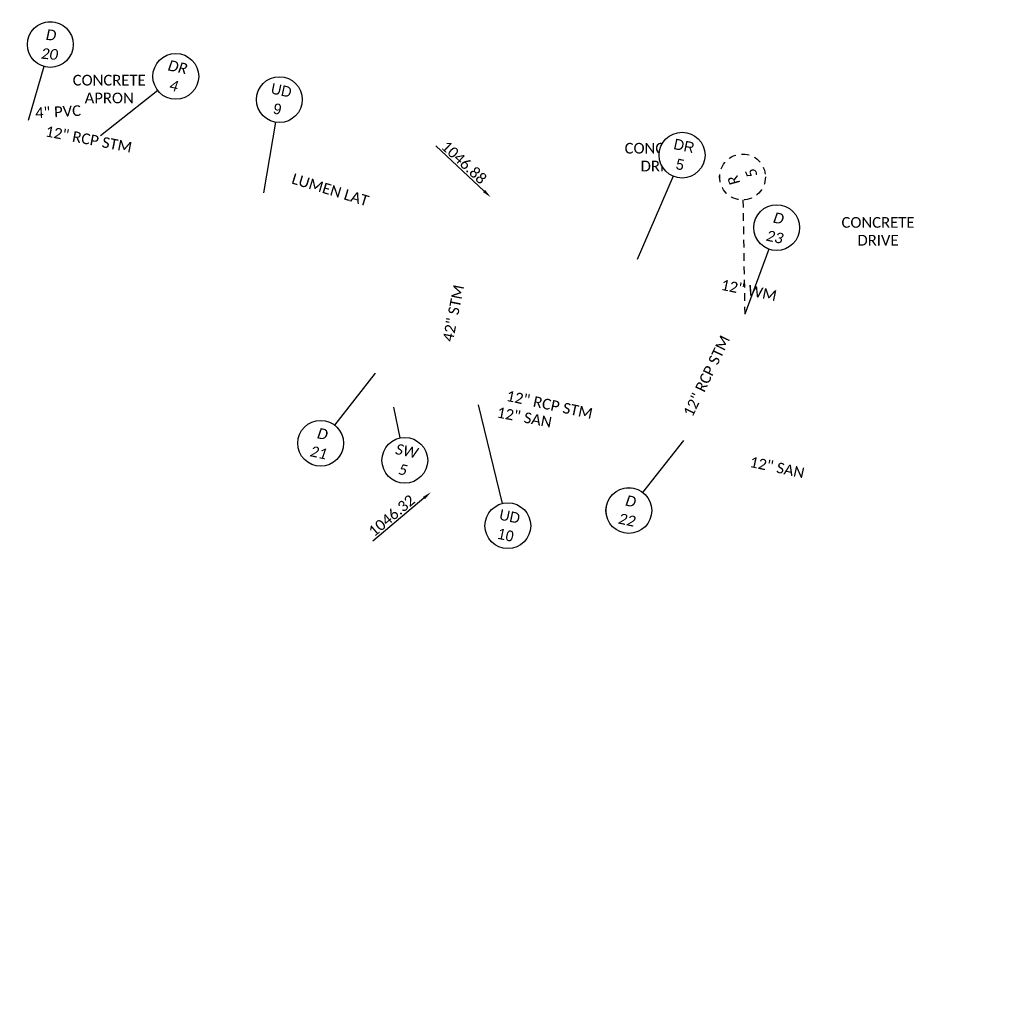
# Model space of a CAD drawing. Header units: feet. Extents: x 2244491 to 2246839, y 594397 to 597597.
# Tile 112 of 115: x 2246340 to 2246594, y 596008 to 596266. Entities that reach past the tile are written whole.
import ezdxf
from ezdxf import colors
from ezdxf.entities.mleader import LeaderData, LeaderLine
from ezdxf.enums import TextEntityAlignment as Align
from ezdxf.math import Vec2, Vec3

# ---------------------------------------------------------------- set-up
doc = ezdxf.new("R2010")
doc.units = ezdxf.units.FT
doc.header["$MEASUREMENT"] = 0
doc.linetypes.add('CONN', pattern=[0.175, 0.1, -0.075])
for name, color, linetype in [('DR_X_Text', 7, 'Continuous'), ('PV_X_Text', 7, 'Continuous'), ('TX_P_20', 7, 'Continuous'), ('UT_X_Cable_TV_Text', 7, 'Continuous'), ('UT_X_Sanitary_Text', 7, 'Continuous'), ('UT_X_Water_Text', 7, 'Continuous')]:
    doc.layers.add(name, color=color, linetype=linetype)
doc.styles.add('P_Slanted_Normal', font='calibrii.ttf', dxfattribs={"height": 0.14})
doc.styles.add('Slanted-Normal', font='font31.shx', dxfattribs={"height": 0.14})
doc.styles.add('X_Straight_Normal', font='calibril.ttf', dxfattribs={"height": 0.14})

# ---------------------------------------------------------------- blocks, each defined once
blk = doc.blocks.new('*U1078')
blk.add_wipeout([(-0.298, 0.023), (-0.295, 0.045), (-0.291, 0.07), (-0.285, 0.091), (-0.277, 0.112), (-0.268, 0.133), (-0.257, 0.153), (-0.245, 0.172), (-0.234, 0.186), (-0.221, 0.202), (-0.206, 0.217), (-0.188, 0.233), (-0.172, 0.245), (-0.158, 0.254), (-0.142, 0.263), (-0.124, 0.272), (-0.105, 0.28), (-0.084, 0.287), (-0.058, 0.293), (-0.036, 0.297), (-0.012, 0.299), (0, 0.299), (0.022, 0.298), (0.043, 0.296), (0.069, 0.291), (0.09, 0.285), (0.111, 0.278), (0.135, 0.266), (0.153, 0.256), (0.17, 0.246), (0.187, 0.233), (0.203, 0.219), (0.217, 0.205), (0.23, 0.191), (0.24, 0.178), (0.253, 0.159), (0.264, 0.141), (0.273, 0.122), (0.281, 0.103), (0.286, 0.086), (0.291, 0.068), (0.294, 0.053), (0.297, 0.037), (0.298, 0.018), (0.299, 0), (0.298, -0.02), (0.296, -0.04), (0.293, -0.059), (0.289, -0.076), (0.284, -0.093), (0.278, -0.109), (0.272, -0.123), (0.263, -0.141), (0.254, -0.157), (0.245, -0.171), (0.232, -0.188), (0.22, -0.202), (0.211, -0.211), (0.198, -0.224), (0.188, -0.232), (0.172, -0.244), (0.151, -0.258), (0.129, -0.27), (0.112, -0.277), (0.094, -0.284), (0.07, -0.291), (0.057, -0.293), (0.038, -0.296), (0.025, -0.298), (0.011, -0.299), (0, -0.299), (-0.006, -0.299), (-0.018, -0.298), (-0.028, -0.298), (-0.04, -0.296), (-0.052, -0.294), (-0.064, -0.292), (-0.077, -0.289), (-0.092, -0.284), (-0.115, -0.276), (-0.135, -0.267), (-0.15, -0.258), (-0.168, -0.247), (-0.182, -0.237), (-0.199, -0.223), (-0.218, -0.204), (-0.232, -0.189), (-0.246, -0.17), (-0.255, -0.155), (-0.266, -0.137), (-0.275, -0.118), (-0.283, -0.097), (-0.29, -0.074), (-0.294, -0.054), (-0.297, -0.033), (-0.299, -0.015), (-0.299, 0)])
at = {"flags": 128}
blk.add_lwpolyline([(-0.192, -0.231), (-0.803, -0.966)], dxfattribs=at)
blk.add_circle((0, 0), 0.3)
at = {"style": 'Slanted-Normal', "flags": 8}
for tag, p in [('ITEMTYPE', (0, 0.125)), ('ITEMNUMBER', (0, -0.125))]:
    blk.add_attdef(tag, text='', height=0.14, dxfattribs=at).set_placement(p, align=Align.MIDDLE_CENTER)
blk = doc.blocks.new('*U1058')
blk.add_wipeout([(-0.298, 0.023), (-0.295, 0.045), (-0.291, 0.07), (-0.285, 0.091), (-0.277, 0.112), (-0.268, 0.133), (-0.257, 0.153), (-0.245, 0.172), (-0.234, 0.186), (-0.221, 0.202), (-0.206, 0.217), (-0.188, 0.233), (-0.172, 0.245), (-0.158, 0.254), (-0.142, 0.263), (-0.124, 0.272), (-0.105, 0.28), (-0.084, 0.287), (-0.058, 0.293), (-0.036, 0.297), (-0.012, 0.299), (0, 0.299), (0.022, 0.298), (0.043, 0.296), (0.069, 0.291), (0.09, 0.285), (0.111, 0.278), (0.135, 0.266), (0.153, 0.256), (0.17, 0.246), (0.187, 0.233), (0.203, 0.219), (0.217, 0.205), (0.23, 0.191), (0.24, 0.178), (0.253, 0.159), (0.264, 0.141), (0.273, 0.122), (0.281, 0.103), (0.286, 0.086), (0.291, 0.068), (0.294, 0.053), (0.297, 0.037), (0.298, 0.018), (0.299, 0), (0.298, -0.02), (0.296, -0.04), (0.293, -0.059), (0.289, -0.076), (0.284, -0.093), (0.278, -0.109), (0.272, -0.123), (0.263, -0.141), (0.254, -0.157), (0.245, -0.171), (0.232, -0.188), (0.22, -0.202), (0.211, -0.211), (0.198, -0.224), (0.188, -0.232), (0.172, -0.244), (0.151, -0.258), (0.129, -0.27), (0.112, -0.277), (0.094, -0.284), (0.07, -0.291), (0.057, -0.293), (0.038, -0.296), (0.025, -0.298), (0.011, -0.299), (0, -0.299), (-0.006, -0.299), (-0.018, -0.298), (-0.028, -0.298), (-0.04, -0.296), (-0.052, -0.294), (-0.064, -0.292), (-0.077, -0.289), (-0.092, -0.284), (-0.115, -0.276), (-0.135, -0.267), (-0.15, -0.258), (-0.168, -0.247), (-0.182, -0.237), (-0.199, -0.223), (-0.218, -0.204), (-0.232, -0.189), (-0.246, -0.17), (-0.255, -0.155), (-0.266, -0.137), (-0.275, -0.118), (-0.283, -0.097), (-0.29, -0.074), (-0.294, -0.054), (-0.297, -0.033), (-0.299, -0.015), (-0.299, 0)])
at = {"flags": 128}
blk.add_lwpolyline([(-0.12, 0.275), (-0.284, 0.65)], dxfattribs=at)
blk.add_circle((0, 0), 0.3)
at = {"style": 'Slanted-Normal', "flags": 8}
for tag, p in [('ITEMTYPE', (0, 0.125)), ('ITEMNUMBER', (0, -0.125))]:
    blk.add_attdef(tag, text='', height=0.14, dxfattribs=at).set_placement(p, align=Align.MIDDLE_CENTER)
blk = doc.blocks.new('*U1111')
blk.add_wipeout([(-0.298, 0.023), (-0.295, 0.045), (-0.291, 0.07), (-0.285, 0.091), (-0.277, 0.112), (-0.268, 0.133), (-0.257, 0.153), (-0.245, 0.172), (-0.234, 0.186), (-0.221, 0.202), (-0.206, 0.217), (-0.188, 0.233), (-0.172, 0.245), (-0.158, 0.254), (-0.142, 0.263), (-0.124, 0.272), (-0.105, 0.28), (-0.084, 0.287), (-0.058, 0.293), (-0.036, 0.297), (-0.012, 0.299), (0, 0.299), (0.022, 0.298), (0.043, 0.296), (0.069, 0.291), (0.09, 0.285), (0.111, 0.278), (0.135, 0.266), (0.153, 0.256), (0.17, 0.246), (0.187, 0.233), (0.203, 0.219), (0.217, 0.205), (0.23, 0.191), (0.24, 0.178), (0.253, 0.159), (0.264, 0.141), (0.273, 0.122), (0.281, 0.103), (0.286, 0.086), (0.291, 0.068), (0.294, 0.053), (0.297, 0.037), (0.298, 0.018), (0.299, 0), (0.298, -0.02), (0.296, -0.04), (0.293, -0.059), (0.289, -0.076), (0.284, -0.093), (0.278, -0.109), (0.272, -0.123), (0.263, -0.141), (0.254, -0.157), (0.245, -0.171), (0.232, -0.188), (0.22, -0.202), (0.211, -0.211), (0.198, -0.224), (0.188, -0.232), (0.172, -0.244), (0.151, -0.258), (0.129, -0.27), (0.112, -0.277), (0.094, -0.284), (0.07, -0.291), (0.057, -0.293), (0.038, -0.296), (0.025, -0.298), (0.011, -0.299), (0, -0.299), (-0.006, -0.299), (-0.018, -0.298), (-0.028, -0.298), (-0.04, -0.296), (-0.052, -0.294), (-0.064, -0.292), (-0.077, -0.289), (-0.092, -0.284), (-0.115, -0.276), (-0.135, -0.267), (-0.15, -0.258), (-0.168, -0.247), (-0.182, -0.237), (-0.199, -0.223), (-0.218, -0.204), (-0.232, -0.189), (-0.246, -0.17), (-0.255, -0.155), (-0.266, -0.137), (-0.275, -0.118), (-0.283, -0.097), (-0.29, -0.074), (-0.294, -0.054), (-0.297, -0.033), (-0.299, -0.015), (-0.299, 0)])
at = {"flags": 128}
blk.add_lwpolyline([(-0.058, -0.294), (-0.202, -1.018)], dxfattribs=at)
blk.add_circle((0, 0), 0.3)
at = {"style": 'Slanted-Normal', "flags": 8}
for tag, p in [('ITEMTYPE', (0, 0.125)), ('ITEMNUMBER', (0, -0.125))]:
    blk.add_attdef(tag, text='', height=0.14, dxfattribs=at).set_placement(p, align=Align.MIDDLE_CENTER)
blk = doc.blocks.new('*U1112')
blk.add_wipeout([(-0.298, 0.023), (-0.295, 0.045), (-0.291, 0.07), (-0.285, 0.091), (-0.277, 0.112), (-0.268, 0.133), (-0.257, 0.153), (-0.245, 0.172), (-0.234, 0.186), (-0.221, 0.202), (-0.206, 0.217), (-0.188, 0.233), (-0.172, 0.245), (-0.158, 0.254), (-0.142, 0.263), (-0.124, 0.272), (-0.105, 0.28), (-0.084, 0.287), (-0.058, 0.293), (-0.036, 0.297), (-0.012, 0.299), (0, 0.299), (0.022, 0.298), (0.043, 0.296), (0.069, 0.291), (0.09, 0.285), (0.111, 0.278), (0.135, 0.266), (0.153, 0.256), (0.17, 0.246), (0.187, 0.233), (0.203, 0.219), (0.217, 0.205), (0.23, 0.191), (0.24, 0.178), (0.253, 0.159), (0.264, 0.141), (0.273, 0.122), (0.281, 0.103), (0.286, 0.086), (0.291, 0.068), (0.294, 0.053), (0.297, 0.037), (0.298, 0.018), (0.299, 0), (0.298, -0.02), (0.296, -0.04), (0.293, -0.059), (0.289, -0.076), (0.284, -0.093), (0.278, -0.109), (0.272, -0.123), (0.263, -0.141), (0.254, -0.157), (0.245, -0.171), (0.232, -0.188), (0.22, -0.202), (0.211, -0.211), (0.198, -0.224), (0.188, -0.232), (0.172, -0.244), (0.151, -0.258), (0.129, -0.27), (0.112, -0.277), (0.094, -0.284), (0.07, -0.291), (0.057, -0.293), (0.038, -0.296), (0.025, -0.298), (0.011, -0.299), (0, -0.299), (-0.006, -0.299), (-0.018, -0.298), (-0.028, -0.298), (-0.04, -0.296), (-0.052, -0.294), (-0.064, -0.292), (-0.077, -0.289), (-0.092, -0.284), (-0.115, -0.276), (-0.135, -0.267), (-0.15, -0.258), (-0.168, -0.247), (-0.182, -0.237), (-0.199, -0.223), (-0.218, -0.204), (-0.232, -0.189), (-0.246, -0.17), (-0.255, -0.155), (-0.266, -0.137), (-0.275, -0.118), (-0.283, -0.097), (-0.29, -0.074), (-0.294, -0.054), (-0.297, -0.033), (-0.299, -0.015), (-0.299, 0)])
at = {"flags": 128}
blk.add_lwpolyline([(0.132, 0.269), (0.512, 1.046)], dxfattribs=at)
blk.add_circle((0, 0), 0.3)
at = {"style": 'Slanted-Normal', "flags": 8}
for tag, p in [('ITEMTYPE', (0, 0.125)), ('ITEMNUMBER', (0, -0.125))]:
    blk.add_attdef(tag, text='', height=0.14, dxfattribs=at).set_placement(p, align=Align.MIDDLE_CENTER)
blk = doc.blocks.new('*U1113')
blk.add_wipeout([(-0.298, 0.023), (-0.295, 0.045), (-0.291, 0.07), (-0.285, 0.091), (-0.277, 0.112), (-0.268, 0.133), (-0.257, 0.153), (-0.245, 0.172), (-0.234, 0.186), (-0.221, 0.202), (-0.206, 0.217), (-0.188, 0.233), (-0.172, 0.245), (-0.158, 0.254), (-0.142, 0.263), (-0.124, 0.272), (-0.105, 0.28), (-0.084, 0.287), (-0.058, 0.293), (-0.036, 0.297), (-0.012, 0.299), (0, 0.299), (0.022, 0.298), (0.043, 0.296), (0.069, 0.291), (0.09, 0.285), (0.111, 0.278), (0.135, 0.266), (0.153, 0.256), (0.17, 0.246), (0.187, 0.233), (0.203, 0.219), (0.217, 0.205), (0.23, 0.191), (0.24, 0.178), (0.253, 0.159), (0.264, 0.141), (0.273, 0.122), (0.281, 0.103), (0.286, 0.086), (0.291, 0.068), (0.294, 0.053), (0.297, 0.037), (0.298, 0.018), (0.299, 0), (0.298, -0.02), (0.296, -0.04), (0.293, -0.059), (0.289, -0.076), (0.284, -0.093), (0.278, -0.109), (0.272, -0.123), (0.263, -0.141), (0.254, -0.157), (0.245, -0.171), (0.232, -0.188), (0.22, -0.202), (0.211, -0.211), (0.198, -0.224), (0.188, -0.232), (0.172, -0.244), (0.151, -0.258), (0.129, -0.27), (0.112, -0.277), (0.094, -0.284), (0.07, -0.291), (0.057, -0.293), (0.038, -0.296), (0.025, -0.298), (0.011, -0.299), (0, -0.299), (-0.006, -0.299), (-0.018, -0.298), (-0.028, -0.298), (-0.04, -0.296), (-0.052, -0.294), (-0.064, -0.292), (-0.077, -0.289), (-0.092, -0.284), (-0.115, -0.276), (-0.135, -0.267), (-0.15, -0.258), (-0.168, -0.247), (-0.182, -0.237), (-0.199, -0.223), (-0.218, -0.204), (-0.232, -0.189), (-0.246, -0.17), (-0.255, -0.155), (-0.266, -0.137), (-0.275, -0.118), (-0.283, -0.097), (-0.29, -0.074), (-0.294, -0.054), (-0.297, -0.033), (-0.299, -0.015), (-0.299, 0)])
at = {"flags": 128}
blk.add_lwpolyline([(0.132, 0.269), (0.512, 1.046)], dxfattribs=at)
blk.add_circle((0, 0), 0.3)
at = {"style": 'Slanted-Normal', "flags": 8}
for tag, p in [('ITEMTYPE', (0, 0.125)), ('ITEMNUMBER', (0, -0.125))]:
    blk.add_attdef(tag, text='', height=0.14, dxfattribs=at).set_placement(p, align=Align.MIDDLE_CENTER)
blk = doc.blocks.new('*U1101')
blk.add_wipeout([(-0.298, 0.023), (-0.295, 0.045), (-0.291, 0.07), (-0.285, 0.091), (-0.277, 0.112), (-0.268, 0.133), (-0.257, 0.153), (-0.245, 0.172), (-0.234, 0.186), (-0.221, 0.202), (-0.206, 0.217), (-0.188, 0.233), (-0.172, 0.245), (-0.158, 0.254), (-0.142, 0.263), (-0.124, 0.272), (-0.105, 0.28), (-0.084, 0.287), (-0.058, 0.293), (-0.036, 0.297), (-0.012, 0.299), (0, 0.299), (0.022, 0.298), (0.043, 0.296), (0.069, 0.291), (0.09, 0.285), (0.111, 0.278), (0.135, 0.266), (0.153, 0.256), (0.17, 0.246), (0.187, 0.233), (0.203, 0.219), (0.217, 0.205), (0.23, 0.191), (0.24, 0.178), (0.253, 0.159), (0.264, 0.141), (0.273, 0.122), (0.281, 0.103), (0.286, 0.086), (0.291, 0.068), (0.294, 0.053), (0.297, 0.037), (0.298, 0.018), (0.299, 0), (0.298, -0.02), (0.296, -0.04), (0.293, -0.059), (0.289, -0.076), (0.284, -0.093), (0.278, -0.109), (0.272, -0.123), (0.263, -0.141), (0.254, -0.157), (0.245, -0.171), (0.232, -0.188), (0.22, -0.202), (0.211, -0.211), (0.198, -0.224), (0.188, -0.232), (0.172, -0.244), (0.151, -0.258), (0.129, -0.27), (0.112, -0.277), (0.094, -0.284), (0.07, -0.291), (0.057, -0.293), (0.038, -0.296), (0.025, -0.298), (0.011, -0.299), (0, -0.299), (-0.006, -0.299), (-0.018, -0.298), (-0.028, -0.298), (-0.04, -0.296), (-0.052, -0.294), (-0.064, -0.292), (-0.077, -0.289), (-0.092, -0.284), (-0.115, -0.276), (-0.135, -0.267), (-0.15, -0.258), (-0.168, -0.247), (-0.182, -0.237), (-0.199, -0.223), (-0.218, -0.204), (-0.232, -0.189), (-0.246, -0.17), (-0.255, -0.155), (-0.266, -0.137), (-0.275, -0.118), (-0.283, -0.097), (-0.29, -0.074), (-0.294, -0.054), (-0.297, -0.033), (-0.299, -0.015), (-0.299, 0)])
at = {"flags": 128}
blk.add_lwpolyline([(-0.043, -0.297), (-0.173, -1.195)], dxfattribs=at)
blk.add_circle((0, 0), 0.3)
at = {"style": 'Slanted-Normal', "flags": 8}
for tag, p in [('ITEMTYPE', (0, 0.125)), ('ITEMNUMBER', (0, -0.125))]:
    blk.add_attdef(tag, text='', height=0.14, dxfattribs=at).set_placement(p, align=Align.MIDDLE_CENTER)
blk = doc.blocks.new('*U1157')
blk.add_wipeout([(-0.298, 0.023), (-0.295, 0.045), (-0.291, 0.07), (-0.285, 0.091), (-0.277, 0.112), (-0.268, 0.133), (-0.257, 0.153), (-0.245, 0.172), (-0.234, 0.186), (-0.221, 0.202), (-0.206, 0.217), (-0.188, 0.233), (-0.172, 0.245), (-0.158, 0.254), (-0.142, 0.263), (-0.124, 0.272), (-0.105, 0.28), (-0.084, 0.287), (-0.058, 0.293), (-0.036, 0.297), (-0.012, 0.299), (0, 0.299), (0.022, 0.298), (0.043, 0.296), (0.069, 0.291), (0.09, 0.285), (0.111, 0.278), (0.135, 0.266), (0.153, 0.256), (0.17, 0.246), (0.187, 0.233), (0.203, 0.219), (0.217, 0.205), (0.23, 0.191), (0.24, 0.178), (0.253, 0.159), (0.264, 0.141), (0.273, 0.122), (0.281, 0.103), (0.286, 0.086), (0.291, 0.068), (0.294, 0.053), (0.297, 0.037), (0.298, 0.018), (0.299, 0), (0.298, -0.02), (0.296, -0.04), (0.293, -0.059), (0.289, -0.076), (0.284, -0.093), (0.278, -0.109), (0.272, -0.123), (0.263, -0.141), (0.254, -0.157), (0.245, -0.171), (0.232, -0.188), (0.22, -0.202), (0.211, -0.211), (0.198, -0.224), (0.188, -0.232), (0.172, -0.244), (0.151, -0.258), (0.129, -0.27), (0.112, -0.277), (0.094, -0.284), (0.07, -0.291), (0.057, -0.293), (0.038, -0.296), (0.025, -0.298), (0.011, -0.299), (0, -0.299), (-0.006, -0.299), (-0.018, -0.298), (-0.028, -0.298), (-0.04, -0.296), (-0.052, -0.294), (-0.064, -0.292), (-0.077, -0.289), (-0.092, -0.284), (-0.115, -0.276), (-0.135, -0.267), (-0.15, -0.258), (-0.168, -0.247), (-0.182, -0.237), (-0.199, -0.223), (-0.218, -0.204), (-0.232, -0.189), (-0.246, -0.17), (-0.255, -0.155), (-0.266, -0.137), (-0.275, -0.118), (-0.283, -0.097), (-0.29, -0.074), (-0.294, -0.054), (-0.297, -0.033), (-0.299, -0.015), (-0.299, 0)])
at = {"flags": 128}
blk.add_lwpolyline([(0.013, -0.3), (0.052, -1.238)], dxfattribs=at)
blk.add_circle((0, 0), 0.3)
at = {"style": 'Slanted-Normal', "flags": 8}
for tag, p in [('ITEMTYPE', (0, 0.125)), ('ITEMNUMBER', (0, -0.125))]:
    blk.add_attdef(tag, text='', height=0.14, dxfattribs=at).set_placement(p, align=Align.MIDDLE_CENTER)
blk = doc.blocks.new('*U1158')
blk.add_wipeout([(-0.298, 0.023), (-0.295, 0.045), (-0.291, 0.07), (-0.285, 0.091), (-0.277, 0.112), (-0.268, 0.133), (-0.257, 0.153), (-0.245, 0.172), (-0.234, 0.186), (-0.221, 0.202), (-0.206, 0.217), (-0.188, 0.233), (-0.172, 0.245), (-0.158, 0.254), (-0.142, 0.263), (-0.124, 0.272), (-0.105, 0.28), (-0.084, 0.287), (-0.058, 0.293), (-0.036, 0.297), (-0.012, 0.299), (0, 0.299), (0.022, 0.298), (0.043, 0.296), (0.069, 0.291), (0.09, 0.285), (0.111, 0.278), (0.135, 0.266), (0.153, 0.256), (0.17, 0.246), (0.187, 0.233), (0.203, 0.219), (0.217, 0.205), (0.23, 0.191), (0.24, 0.178), (0.253, 0.159), (0.264, 0.141), (0.273, 0.122), (0.281, 0.103), (0.286, 0.086), (0.291, 0.068), (0.294, 0.053), (0.297, 0.037), (0.298, 0.018), (0.299, 0), (0.298, -0.02), (0.296, -0.04), (0.293, -0.059), (0.289, -0.076), (0.284, -0.093), (0.278, -0.109), (0.272, -0.123), (0.263, -0.141), (0.254, -0.157), (0.245, -0.171), (0.232, -0.188), (0.22, -0.202), (0.211, -0.211), (0.198, -0.224), (0.188, -0.232), (0.172, -0.244), (0.151, -0.258), (0.129, -0.27), (0.112, -0.277), (0.094, -0.284), (0.07, -0.291), (0.057, -0.293), (0.038, -0.296), (0.025, -0.298), (0.011, -0.299), (0, -0.299), (-0.006, -0.299), (-0.018, -0.298), (-0.028, -0.298), (-0.04, -0.296), (-0.052, -0.294), (-0.064, -0.292), (-0.077, -0.289), (-0.092, -0.284), (-0.115, -0.276), (-0.135, -0.267), (-0.15, -0.258), (-0.168, -0.247), (-0.182, -0.237), (-0.199, -0.223), (-0.218, -0.204), (-0.232, -0.189), (-0.246, -0.17), (-0.255, -0.155), (-0.266, -0.137), (-0.275, -0.118), (-0.283, -0.097), (-0.29, -0.074), (-0.294, -0.054), (-0.297, -0.033), (-0.299, -0.015), (-0.299, 0)])
at = {"flags": 128}
blk.add_lwpolyline([(-0.13, 0.27), (-0.706, 1.467)], dxfattribs=at)
blk.add_circle((0, 0), 0.3)
at = {"style": 'Slanted-Normal', "flags": 8}
for tag, p in [('ITEMTYPE', (0, 0.125)), ('ITEMNUMBER', (0, -0.125))]:
    blk.add_attdef(tag, text='', height=0.14, dxfattribs=at).set_placement(p, align=Align.MIDDLE_CENTER)
blk = doc.blocks.new('*U1177')
blk.add_wipeout([(-0.298, 0.023), (-0.295, 0.045), (-0.291, 0.07), (-0.285, 0.091), (-0.277, 0.112), (-0.268, 0.133), (-0.257, 0.153), (-0.245, 0.172), (-0.234, 0.186), (-0.221, 0.202), (-0.206, 0.217), (-0.188, 0.233), (-0.172, 0.245), (-0.158, 0.254), (-0.142, 0.263), (-0.124, 0.272), (-0.105, 0.28), (-0.084, 0.287), (-0.058, 0.293), (-0.036, 0.297), (-0.012, 0.299), (0, 0.299), (0.022, 0.298), (0.043, 0.296), (0.069, 0.291), (0.09, 0.285), (0.111, 0.278), (0.135, 0.266), (0.153, 0.256), (0.17, 0.246), (0.187, 0.233), (0.203, 0.219), (0.217, 0.205), (0.23, 0.191), (0.24, 0.178), (0.253, 0.159), (0.264, 0.141), (0.273, 0.122), (0.281, 0.103), (0.286, 0.086), (0.291, 0.068), (0.294, 0.053), (0.297, 0.037), (0.298, 0.018), (0.299, 0), (0.298, -0.02), (0.296, -0.04), (0.293, -0.059), (0.289, -0.076), (0.284, -0.093), (0.278, -0.109), (0.272, -0.123), (0.263, -0.141), (0.254, -0.157), (0.245, -0.171), (0.232, -0.188), (0.22, -0.202), (0.211, -0.211), (0.198, -0.224), (0.188, -0.232), (0.172, -0.244), (0.151, -0.258), (0.129, -0.27), (0.112, -0.277), (0.094, -0.284), (0.07, -0.291), (0.057, -0.293), (0.038, -0.296), (0.025, -0.298), (0.011, -0.299), (0, -0.299), (-0.006, -0.299), (-0.018, -0.298), (-0.028, -0.298), (-0.04, -0.296), (-0.052, -0.294), (-0.064, -0.292), (-0.077, -0.289), (-0.092, -0.284), (-0.115, -0.276), (-0.135, -0.267), (-0.15, -0.258), (-0.168, -0.247), (-0.182, -0.237), (-0.199, -0.223), (-0.218, -0.204), (-0.232, -0.189), (-0.246, -0.17), (-0.255, -0.155), (-0.266, -0.137), (-0.275, -0.118), (-0.283, -0.097), (-0.29, -0.074), (-0.294, -0.054), (-0.297, -0.033), (-0.299, -0.015), (-0.299, 0)])
at = {"flags": 128}
blk.add_lwpolyline([(-0.059, -0.294), (-0.293, -1.458)], dxfattribs=at)
blk.add_circle((0, 0), 0.3)
at = {"style": 'Slanted-Normal', "flags": 8}
for tag, p in [('ITEMTYPE', (0, 0.125)), ('ITEMNUMBER', (0, -0.125))]:
    blk.add_attdef(tag, text='', height=0.14, dxfattribs=at).set_placement(p, align=Align.MIDDLE_CENTER)
blk = doc.blocks.new('*U1191')
blk.add_wipeout([(-0.298, 0.023), (-0.295, 0.045), (-0.291, 0.07), (-0.285, 0.091), (-0.277, 0.112), (-0.268, 0.133), (-0.257, 0.153), (-0.245, 0.172), (-0.234, 0.186), (-0.221, 0.202), (-0.206, 0.217), (-0.188, 0.233), (-0.172, 0.245), (-0.158, 0.254), (-0.142, 0.263), (-0.124, 0.272), (-0.105, 0.28), (-0.084, 0.287), (-0.058, 0.293), (-0.036, 0.297), (-0.012, 0.299), (0, 0.299), (0.022, 0.298), (0.043, 0.296), (0.069, 0.291), (0.09, 0.285), (0.111, 0.278), (0.135, 0.266), (0.153, 0.256), (0.17, 0.246), (0.187, 0.233), (0.203, 0.219), (0.217, 0.205), (0.23, 0.191), (0.24, 0.178), (0.253, 0.159), (0.264, 0.141), (0.273, 0.122), (0.281, 0.103), (0.286, 0.086), (0.291, 0.068), (0.294, 0.053), (0.297, 0.037), (0.298, 0.018), (0.299, 0), (0.298, -0.02), (0.296, -0.04), (0.293, -0.059), (0.289, -0.076), (0.284, -0.093), (0.278, -0.109), (0.272, -0.123), (0.263, -0.141), (0.254, -0.157), (0.245, -0.171), (0.232, -0.188), (0.22, -0.202), (0.211, -0.211), (0.198, -0.224), (0.188, -0.232), (0.172, -0.244), (0.151, -0.258), (0.129, -0.27), (0.112, -0.277), (0.094, -0.284), (0.07, -0.291), (0.057, -0.293), (0.038, -0.296), (0.025, -0.298), (0.011, -0.299), (0, -0.299), (-0.006, -0.299), (-0.018, -0.298), (-0.028, -0.298), (-0.04, -0.296), (-0.052, -0.294), (-0.064, -0.292), (-0.077, -0.289), (-0.092, -0.284), (-0.115, -0.276), (-0.135, -0.267), (-0.15, -0.258), (-0.168, -0.247), (-0.182, -0.237), (-0.199, -0.223), (-0.218, -0.204), (-0.232, -0.189), (-0.246, -0.17), (-0.255, -0.155), (-0.266, -0.137), (-0.275, -0.118), (-0.283, -0.097), (-0.29, -0.074), (-0.294, -0.054), (-0.297, -0.033), (-0.299, -0.015), (-0.299, 0)])
at = {"linetype": 'CONN', "flags": 128}
blk.add_lwpolyline([(-0.236, 0.185), (-1.415, 1.108)], dxfattribs=at)
at = {"linetype": 'CONN'}
blk.add_circle((0, 0), 0.3, dxfattribs=at)
at = {"style": 'Slanted-Normal', "flags": 8}
for tag, p in [('ITEMTYPE', (0.037, 0.12)), ('ITEMNUMBER', (-0.037, -0.12))]:
    blk.add_attdef(tag, text='', height=0.14, rotation=343, dxfattribs=at).set_placement(p, align=Align.MIDDLE_CENTER)

msp = doc.modelspace()

# ---------------------------------------------------------------- block references
at = {"layer": 'TX_P_20'}
ref = msp.add_blockref('*U1113', (2246499.547, 596137.521, 1057.087), dxfattribs=dict(at, xscale=20, yscale=20, zscale=20, rotation=348))
ref.add_attrib('ITEMTYPE', 'D', dxfattribs={"layer": '0', "height": 2.8, "rotation": 348, "style": 'P_Slanted_Normal'}).set_placement((2246500.067, 596139.967, 1057.087), align=Align.MIDDLE_CENTER)
ref.add_attrib('ITEMNUMBER', '22', dxfattribs={"layer": '0', "height": 2.8, "rotation": 348, "style": 'P_Slanted_Normal'}).set_placement((2246499.028, 596135.076, 1057.087), align=Align.MIDDLE_CENTER)

# ---------------------------------------------------------------- texts
at = {"layer": 'DR_X_Text', "style": 'X_Straight_Normal'}
for s, rotation, p in [('4" PVC', 3.24938, (2246344.161, 596240.275)), ('12" RCP STM', 349.08571, (2246346.566, 596235.588)), ('1046.88', 317.02729, (2246450.179, 596232.591)), ('42" STM', 78.67027, (2246453.473, 596181.595)), ('12" RCP STM', 64.23845, (2246516.177, 596161.844)), ('12" RCP STM', 347.90776, (2246467.267, 596166.307)), ('1046.32', 40.09921, (2246432.837, 596130.517))]:
    msp.add_text(s, height=2.8, rotation=rotation, dxfattribs=at).set_placement(p)
at = {"layer": 'PV_X_Text', "char_height": 2.8, "attachment_point": 2, "style": 'X_Straight_Normal'}
for s, insert in [('CONCRETE\\PAPRON', (2246363.46, 596251.677)), ('CONCRETE\\PDRIVE', (2246508.008, 596233.846)), ('CONCRETE\\PDRIVE', (2246564.798, 596214.41))]:
    msp.add_mtext_dynamic_manual_height_columns(s, width=15.72948, gutter_width=14, heights=[0], dxfattribs=dict(at, insert=insert))
at = {"layer": 'UT_X_Cable_TV_Text', "style": 'X_Straight_Normal'}
msp.add_text('LUMEN LAT', height=2.8, rotation=343.10605, dxfattribs=at).set_placement((2246411.007, 596223.26))
at = {"layer": 'UT_X_Sanitary_Text', "style": 'X_Straight_Normal'}
for rotation, p in [(349.20569, (2246464.819, 596161.94)), (347.82418, (2246531.002, 596148.995))]:
    msp.add_text('12" SAN', height=2.8, rotation=rotation, dxfattribs=at).set_placement(p)
at = {"layer": 'UT_X_Water_Text', "style": 'X_Straight_Normal'}
msp.add_text('12" WM', height=2.8, rotation=348.125, dxfattribs=at).set_placement((2246523.474, 596195.393))

# ---------------------------------------------------------------- leaders
at = {"layer": 'DR_X_Text'}
ml = msp.add_multileader_mtext('Standard', dxfattribs=at)
ml.set_content('', color=256, style='X_Straight_Normal')
ml.set_leader_properties()
ml.build(insert=Vec2(0, 0))
ml.multileader.update_dxf_attribs({"has_dogleg": 0, "dogleg_length": 0.15, "arrow_head_size": 2.4, "scale": 20})
ctx = ml.context
ctx.base_point, ctx.scale, ctx.char_height, ctx.arrow_head_size, ctx.landing_gap_size, ctx.plane_origin, ctx.plane_x_axis, ctx.plane_y_axis = Vec3(2246446.134, 596235.22), 20, 2.8, 2.4, 1.8, Vec3(2246463.377, 596219.599), Vec3(0.7939939, -0.6079257), Vec3(0.6079257, 0.7939939)
ctx.text_align_type = 2
notes = []
notes.append((ctx, [(0, (1, 1, 0), (2246451.375, 596231.207), (-0.7939939, 0.6079257), 3, [(0, [(2246463.377, 596219.599)], 0, [])])]))
ctx.mtext.insert, ctx.mtext.text_direction, ctx.mtext.rotation, ctx.mtext.alignment, ctx.mtext.flow_direction = Vec3(2246448.414, 596235.237), Vec3(0.7939939, -0.6079257), 5.6297398, 3, 5
ml = msp.add_multileader_mtext('Standard', dxfattribs=at)
ml.set_content('', color=256, style='X_Straight_Normal')
ml.set_leader_properties()
ml.build(insert=Vec2(0, 0))
ml.multileader.update_dxf_attribs({"has_dogleg": 0, "dogleg_length": 0.15, "arrow_head_size": 2.4, "scale": 20})
ctx = ml.context
ctx.base_point, ctx.scale, ctx.char_height, ctx.arrow_head_size, ctx.landing_gap_size, ctx.plane_origin, ctx.plane_x_axis, ctx.plane_y_axis = Vec3(2246429.952, 596126.949), 20, 2.8, 2.4, 1.8, Vec3(2246447.734, 596142.35), Vec3(0.6992611, 0.7148663), Vec3(-0.7148663, 0.6992611)
ctx.text_align_type = 2
notes.append((ctx, [(0, (1, 1, 0), (2246434.567, 596131.667), (-0.6992611, -0.7148663), 3, [(0, [(2246447.734, 596142.35)], 0, [])])]))
ctx.mtext.insert, ctx.mtext.text_direction, ctx.mtext.rotation, ctx.mtext.alignment, ctx.mtext.flow_direction = Vec3(2246430.21, 596129.214), Vec3(0.6992611, 0.7148663), 0.7964329, 3, 5
for ctx, leaders in notes:
    for number, flags, end, landing, length, lines in leaders:
        leader = LeaderData()
        leader.index, (leader.has_last_leader_line, leader.has_dogleg_vector, leader.attachment_direction) = number, flags
        leader.last_leader_point, leader.dogleg_vector, leader.dogleg_length = Vec3(end), Vec3(landing), length
        for number, points, colour, breaks in lines:
            line = LeaderLine()
            line.index, line.vertices, line.color, line.breaks = number, Vec3.list(points), colors.encode_raw_color(colour), breaks
            leader.lines.append(line)
        ctx.leaders.append(leader)

# ---------------------------------------------------------------- next in the draw order: block references
at = {"layer": 'TX_P_20'}
ref = msp.add_blockref('*U1111', (2246348.027, 596259.621), dxfattribs=dict(at, xscale=20, yscale=20, zscale=20, rotation=355))
ref.add_attrib('ITEMTYPE', 'D', dxfattribs={"layer": '0', "height": 2.8, "rotation": 355, "style": 'P_Slanted_Normal'}).set_placement((2246348.245, 596262.111), align=Align.MIDDLE_CENTER)
ref.add_attrib('ITEMNUMBER', '20', dxfattribs={"layer": '0', "height": 2.8, "rotation": 355, "style": 'P_Slanted_Normal'}).set_placement((2246347.809, 596257.13), align=Align.MIDDLE_CENTER)
ref = msp.add_blockref('*U1078', (2246380.894, 596251.269), dxfattribs=dict(at, xscale=20, yscale=20, zscale=20, rotation=348))
ref.add_attrib('ITEMTYPE', 'DR', dxfattribs={"layer": '0', "height": 2.8, "rotation": 348, "style": 'P_Slanted_Normal'}).set_placement((2246381.414, 596253.714), align=Align.MIDDLE_CENTER)
ref.add_attrib('ITEMNUMBER', '4', dxfattribs={"layer": '0', "height": 2.8, "rotation": 348, "style": 'P_Slanted_Normal'}).set_placement((2246380.375, 596248.824), align=Align.MIDDLE_CENTER)
ref = msp.add_blockref('*U1157', (2246408.036, 596245.177), dxfattribs=dict(at, xscale=20, yscale=20, zscale=20, rotation=348))
ref.add_attrib('ITEMTYPE', 'UD', dxfattribs={"layer": '0', "height": 2.8, "rotation": 348, "style": 'Slanted-Normal'}).set_placement((2246408.555, 596247.622), align=Align.MIDDLE_CENTER)
ref.add_attrib('ITEMNUMBER', '9', dxfattribs={"layer": '0', "height": 2.8, "rotation": 348, "style": 'Slanted-Normal'}).set_placement((2246407.516, 596242.732), align=Align.MIDDLE_CENTER)
ref = msp.add_blockref('*U1101', (2246538.257, 596211.647, 1057.087), dxfattribs=dict(at, xscale=20, yscale=20, zscale=20, rotation=348))
ref.add_attrib('ITEMTYPE', 'D', dxfattribs={"layer": '0', "height": 2.8, "rotation": 348, "style": 'P_Slanted_Normal'}).set_placement((2246538.777, 596214.092, 1057.087), align=Align.MIDDLE_CENTER)
ref.add_attrib('ITEMNUMBER', '23', dxfattribs={"layer": '0', "height": 2.8, "rotation": 348, "style": 'P_Slanted_Normal'}).set_placement((2246537.738, 596209.201, 1057.087), align=Align.MIDDLE_CENTER)
ref = msp.add_blockref('*U1158', (2246467.848, 596133.547), dxfattribs=dict(at, xscale=20, yscale=20, zscale=20, rotation=348))
ref.add_attrib('ITEMTYPE', 'UD', dxfattribs={"layer": '0', "height": 2.8, "rotation": 348, "style": 'Slanted-Normal'}).set_placement((2246468.367, 596135.993), align=Align.MIDDLE_CENTER)
ref.add_attrib('ITEMNUMBER', '10', dxfattribs={"layer": '0', "height": 2.8, "rotation": 348, "style": 'Slanted-Normal'}).set_placement((2246467.328, 596131.102), align=Align.MIDDLE_CENTER)
ref = msp.add_blockref('*U1058', (2246440.867, 596150.676), dxfattribs=dict(at, xscale=20, yscale=20, zscale=20, rotation=348))
ref.add_attrib('ITEMTYPE', 'SW', dxfattribs={"layer": '0', "height": 2.8, "rotation": 348, "style": 'P_Slanted_Normal'}).set_placement((2246441.387, 596153.122), align=Align.MIDDLE_CENTER)
ref.add_attrib('ITEMNUMBER', '5', dxfattribs={"layer": '0', "height": 2.8, "rotation": 348, "style": 'P_Slanted_Normal'}).set_placement((2246440.348, 596148.231), align=Align.MIDDLE_CENTER)

# ---------------------------------------------------------------- next in the draw order: block references
ref = msp.add_blockref('*U1112', (2246418.825, 596155.153, 1057.087), dxfattribs=dict(at, xscale=20, yscale=20, zscale=20, rotation=348))
ref.add_attrib('ITEMTYPE', 'D', dxfattribs={"layer": '0', "height": 2.8, "rotation": 348, "style": 'P_Slanted_Normal'}).set_placement((2246419.345, 596157.599, 1057.087), align=Align.MIDDLE_CENTER)
ref.add_attrib('ITEMNUMBER', '21', dxfattribs={"layer": '0', "height": 2.8, "rotation": 348, "style": 'P_Slanted_Normal'}).set_placement((2246418.306, 596152.708, 1057.087), align=Align.MIDDLE_CENTER)

# ---------------------------------------------------------------- next in the draw order: leaders
ml = msp.add_multileader_mtext('Standard', dxfattribs=at)
ml.set_content('STA. 267+01.70 {\\fOHDOTSymbols|b0|i1|c186|p2;\ue0a4} CONST. VALLEY VIEW ROAD =\\PSTA. 23+96.14 {\\fOHDOTSymbols|b0|i1|c186|p2;\ue0a4} CONST. HIGHLAND ROAD', color=256, style='P_Slanted_Normal')
ml.set_leader_properties()
ml.build(insert=Vec2(0, 0))
ml.multileader.update_dxf_attribs({"text_left_attachment_type": 6, "text_right_attachment_type": 6, "dogleg_length": 0.1, "arrow_head_size": 3.6, "scale": 20})
ctx = ml.context
ctx.base_point, ctx.scale, ctx.char_height, ctx.arrow_head_size, ctx.landing_gap_size, ctx.plane_origin, ctx.plane_x_axis, ctx.plane_y_axis = Vec3(2245731.985, 596052.211), 20, 2.8, 3.6, 1.8, Vec3(2245391.309, 596117.206), Vec3(-0.3823329, 0.9240246), Vec3(-0.9240246, -0.3823329)
ctx.left_attachment, ctx.right_attachment, ctx.text_align_type = 6, 6, 2
notes = []
notes.append((ctx, [(1, (1, 1, 0), (2245697.307, 596136.019), (0.3823329, -0.9240246), 2, [(0, [(2245753.09, 596243.435)], 0, [])])]))
ctx.mtext.insert, ctx.mtext.text_direction, ctx.mtext.rotation, ctx.mtext.width, ctx.mtext.alignment, ctx.mtext.line_spacing_style, ctx.mtext.flow_direction = Vec3(2245695.414, 596131.805), Vec3(-0.3823329, 0.9240246), 1.9631161, 93.89405, 3, 2, 5
for ctx, leaders in notes:
    for number, flags, end, landing, length, lines in leaders:
        leader = LeaderData()
        leader.index, (leader.has_last_leader_line, leader.has_dogleg_vector, leader.attachment_direction) = number, flags
        leader.last_leader_point, leader.dogleg_vector, leader.dogleg_length = Vec3(end), Vec3(landing), length
        for number, points, colour, breaks in lines:
            line = LeaderLine()
            line.index, line.vertices, line.color, line.breaks = number, Vec3.list(points), colors.encode_raw_color(colour), breaks
            leader.lines.append(line)
        ctx.leaders.append(leader)

# ---------------------------------------------------------------- next in the draw order: leaders
ml = msp.add_multileader_mtext('Standard', dxfattribs=at)
ml.set_content('STA. 67+00.00 {\\fOHDOTSymbols|b0|i1|c186|p2;\ue0a4} R/W VALLEY VIEW ROAD =\\PSTA. 24+00.00 {\\fOHDOTSymbols|b0|i1|c186|p2;\ue0a4} R/W & CONST. HIGHLAND ROAD', color=256, style='P_Slanted_Normal')
ml.set_leader_properties()
ml.build(insert=Vec2(0, 0))
ml.multileader.update_dxf_attribs({"text_left_attachment_type": 6, "text_right_attachment_type": 6, "dogleg_length": 0.1, "arrow_head_size": 3.6, "scale": 20})
ctx = ml.context
ctx.base_point, ctx.scale, ctx.char_height, ctx.arrow_head_size, ctx.landing_gap_size, ctx.plane_origin, ctx.plane_x_axis, ctx.plane_y_axis = Vec3(2245905.589, 596127.896), 20, 2.8, 3.6, 1.8, Vec3(2245539.572, 596160.355), Vec3(-0.3823329, 0.9240246), Vec3(-0.9240246, -0.3823329)
ctx.left_attachment, ctx.right_attachment, ctx.text_align_type = 6, 6, 2
notes = []
notes.append((ctx, [(1, (1, 1, 0), (2245869.695, 596214.646), (0.3823329, -0.9240246), 2, [(0, [(2245756.954, 596243.405)], 0, [])])]))
ctx.mtext.insert, ctx.mtext.text_direction, ctx.mtext.rotation, ctx.mtext.width, ctx.mtext.alignment, ctx.mtext.line_spacing_style, ctx.mtext.flow_direction = Vec3(2245867.76, 596210.415), Vec3(-0.3823329, 0.9240246), 1.9631161, 93.89405, 3, 2, 5
ctx.mtext.has_bg_fill, ctx.mtext.bg_color, ctx.mtext.bg_scale_factor, ctx.mtext.bg_transparency, ctx.mtext.use_window_bg_color = 1, -1027028792, 1.5, 0, 1
for ctx, leaders in notes:
    for number, flags, end, landing, length, lines in leaders:
        leader = LeaderData()
        leader.index, (leader.has_last_leader_line, leader.has_dogleg_vector, leader.attachment_direction) = number, flags
        leader.last_leader_point, leader.dogleg_vector, leader.dogleg_length = Vec3(end), Vec3(landing), length
        for number, points, colour, breaks in lines:
            line = LeaderLine()
            line.index, line.vertices, line.color, line.breaks = number, Vec3.list(points), colors.encode_raw_color(colour), breaks
            leader.lines.append(line)
        ctx.leaders.append(leader)

# ---------------------------------------------------------------- next in the draw order: block references
ref = msp.add_blockref('*U1177', (2246513.493, 596230.637), dxfattribs=dict(at, xscale=20, yscale=20, zscale=20, rotation=348))
ref.add_attrib('ITEMTYPE', 'DR', dxfattribs={"layer": '0', "height": 2.8, "rotation": 348, "style": 'Slanted-Normal'}).set_placement((2246514.012, 596233.083), align=Align.MIDDLE_CENTER)
ref.add_attrib('ITEMNUMBER', '5', dxfattribs={"layer": '0', "height": 2.8, "rotation": 348, "style": 'Slanted-Normal'}).set_placement((2246512.973, 596228.192), align=Align.MIDDLE_CENTER)

# ---------------------------------------------------------------- next in the draw order: block references
ref = msp.add_blockref('*U1191', (2246529.317, 596224.925), dxfattribs=dict(at, xscale=20, yscale=20, zscale=20, rotation=129))
ref.add_attrib('ITEMTYPE', 'R', dxfattribs={"layer": '0', "height": 2.8, "rotation": 112, "style": 'P_Slanted_Normal'}).set_placement((2246526.999, 596223.989), align=Align.MIDDLE_CENTER)
ref.add_attrib('ITEMNUMBER', '5', dxfattribs={"layer": '0', "height": 2.8, "rotation": 112, "style": 'P_Slanted_Normal'}).set_placement((2246531.635, 596225.862), align=Align.MIDDLE_CENTER)

doc.saveas('drawing.dxf')
